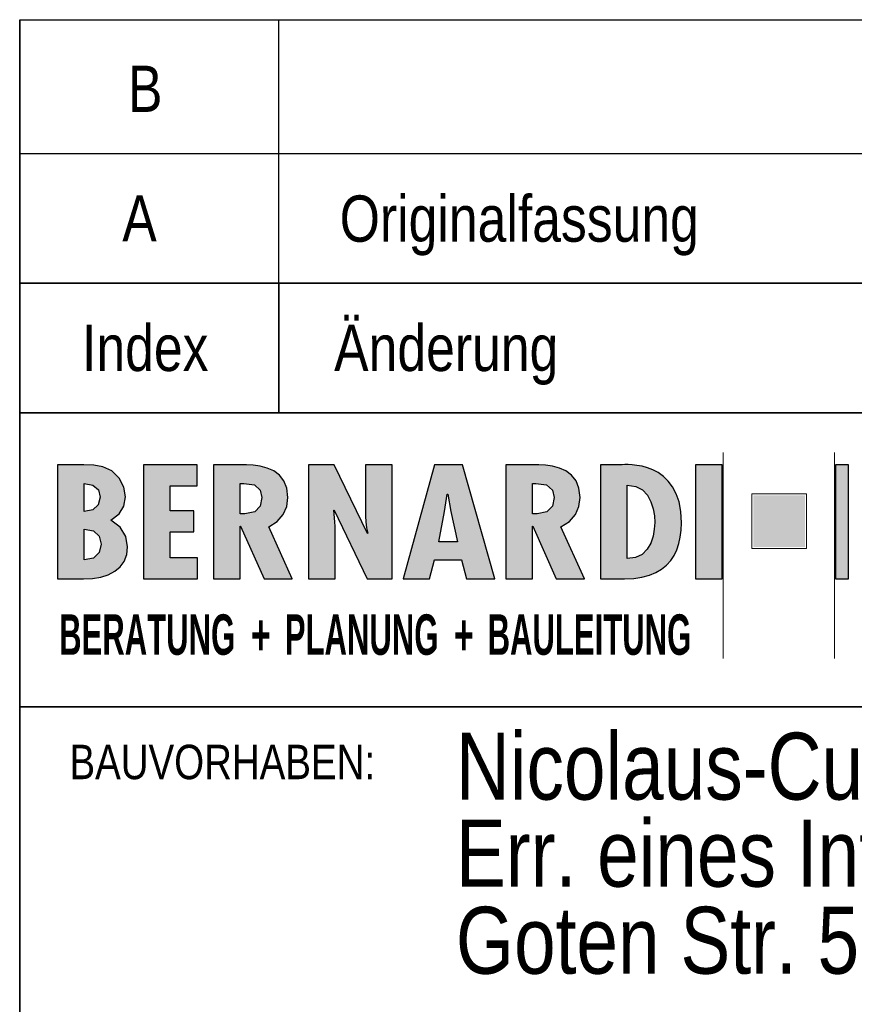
# Model space of a CAD drawing. Extents: x 1101 to 1942, y 41 to 882.
# Tile 105 of 113: x 1758 to 1801, y 93 to 145. Entities that reach past the tile are written whole.
import ezdxf

# ---------------------------------------------------------------- set-up
doc = ezdxf.new("R2010")
doc.units = 0
doc.layers.get('0').update_dxf_attribs({"lineweight": 13})
doc.layers.add('BI_X_Geometrie', color=7, linetype='Continuous', lineweight=13)
doc.layers.add('BI_X_Text', color=7, linetype='Continuous', lineweight=25)
doc.styles.get("Standard").update_dxf_attribs({"font": 'arial.ttf'})

# ---------------------------------------------------------------- blocks, each defined once
blk = doc.blocks.new('Blockreferenz-A03CP7DV1H', base_point=(1755.605, 45.848))
at = {"color": 0, "linetype": 'ByBlock', "lineweight": 35, "ltscale": 0.35}
for p, q in [((1757.835, 124.056), (1757.835, 144.602)), ((1757.835, 130.829), (1936.835, 130.829)), ((1771.381, 130.829), (1771.381, 124.056)), ((1757.835, 124.056), (1757.835, 45.848)), ((1757.835, 124.056), (1936.835, 124.056)), ((1757.835, 108.675), (1936.835, 108.675))]:
    blk.add_line(p, q, dxfattribs=at)
at = {"color": 0, "linetype": 'ByBlock', "lineweight": 25, "ltscale": 0.25}
for p, q in [((1757.835, 144.602), (1936.835, 144.602)), ((1771.381, 130.829), (1771.381, 144.602)), ((1757.835, 137.602), (1936.835, 137.602))]:
    blk.add_line(p, q, dxfattribs=at)
at = {"color": 0, "lineweight": -2}
for p, q in [((1794.62, 121.968), (1794.62, 111.209)), ((1800.449, 121.968), (1800.449, 111.209)), ((1759.816, 121.334), (1759.816, 115.365)), ((1761.184, 121.334), (1759.816, 121.334)), ((1761.704, 121.319), (1761.184, 121.334)), ((1762.187, 121.231), (1761.704, 121.319)), ((1762.645, 121.01), (1762.187, 121.231)), ((1763.041, 120.631), (1762.645, 121.01)), ((1764.301, 115.365), (1764.301, 121.334)), ((1764.301, 121.334), (1767.112, 121.334)), ((1767.112, 121.334), (1767.112, 120.226)), ((1767.972, 121.334), (1767.972, 115.365)), ((1769.378, 121.334), (1767.972, 121.334)), ((1769.697, 121.329), (1769.378, 121.334)), ((1770.05, 121.306), (1769.697, 121.329)), ((1770.417, 121.253), (1770.05, 121.306)), ((1770.779, 121.158), (1770.417, 121.253)), ((1771.118, 121.009), (1770.779, 121.158)), ((1771.415, 120.793), (1771.118, 121.009)), ((1772.936, 121.334), (1774.276, 121.334)), ((1772.936, 115.365), (1772.936, 121.334)), ((1774.276, 121.334), (1776.018, 117.732)), ((1775.924, 121.334), (1777.32, 121.334)), ((1775.924, 118.651), (1775.924, 121.334)), ((1777.32, 121.334), (1777.32, 115.365)), ((1779.522, 121.334), (1777.882, 115.365)), ((1780.993, 121.334), (1779.522, 121.334)), ((1782.689, 115.365), (1780.993, 121.334)), ((1784.654, 121.334), (1783.249, 121.334)), ((1783.249, 121.334), (1783.249, 115.365)), ((1784.974, 121.329), (1784.654, 121.334)), ((1785.327, 121.306), (1784.974, 121.329)), ((1785.694, 121.253), (1785.327, 121.306)), ((1786.056, 121.158), (1785.694, 121.253)), ((1786.395, 121.009), (1786.056, 121.158)), ((1786.691, 120.793), (1786.395, 121.009)), ((1788.212, 121.334), (1788.212, 115.365)), ((1789.271, 121.334), (1788.212, 121.334)), ((1789.347, 121.337), (1789.271, 121.334)), ((1789.477, 121.341), (1789.347, 121.337)), ((1789.654, 121.34), (1789.477, 121.341)), ((1789.869, 121.329), (1789.654, 121.34)), ((1790.113, 121.302), (1789.869, 121.329)), ((1790.38, 121.254), (1790.113, 121.302)), ((1790.66, 121.178), (1790.38, 121.254)), ((1790.946, 121.068), (1790.66, 121.178)), ((1791.228, 120.92), (1790.946, 121.068)), ((1793.176, 121.334), (1794.572, 121.334)), ((1793.176, 115.365), (1793.176, 121.334)), ((1793.176, 115.365), (1793.176, 121.334)), ((1793.176, 121.334), (1794.572, 121.334)), ((1794.572, 121.334), (1794.572, 115.365)), ((1794.572, 121.334), (1794.572, 115.365)), ((1800.493, 115.365), (1800.493, 121.334)), ((1800.493, 115.365), (1800.493, 121.334)), ((1800.493, 121.334), (1801.175, 121.334)), ((1800.493, 121.334), (1801.175, 121.334)), ((1801.175, 121.334), (1801.175, 115.365)), ((1801.175, 121.334), (1801.175, 115.365)), ((1763.284, 120.164), (1763.041, 120.631)), ((1771.65, 120.498), (1771.415, 120.793)), ((1771.805, 120.113), (1771.65, 120.498)), ((1786.926, 120.498), (1786.691, 120.793)), ((1787.081, 120.113), (1786.926, 120.498)), ((1791.5, 120.726), (1791.228, 120.92)), ((1791.752, 120.482), (1791.5, 120.726)), ((1791.977, 120.182), (1791.752, 120.482)), ((1761.212, 120.345), (1761.666, 120.269)), ((1761.212, 118.888), (1761.212, 120.345)), ((1761.666, 120.269), (1761.948, 120.022)), ((1761.948, 120.022), (1762.046, 119.64)), ((1763.367, 119.664), (1763.284, 120.164)), ((1765.697, 120.226), (1765.697, 118.928)), ((1767.112, 120.226), (1765.697, 120.226)), ((1769.368, 120.361), (1769.556, 120.361)), ((1769.368, 118.769), (1769.368, 120.361)), ((1769.556, 120.361), (1770.113, 120.277)), ((1770.113, 120.277), (1770.413, 120.006)), ((1770.413, 120.006), (1770.502, 119.616)), ((1771.86, 119.624), (1771.805, 120.113)), ((1784.645, 118.769), (1784.645, 120.361)), ((1784.645, 120.361), (1784.832, 120.361)), ((1784.832, 120.361), (1785.39, 120.277)), ((1785.39, 120.277), (1785.689, 120.006)), ((1785.689, 120.006), (1785.779, 119.616)), ((1787.137, 119.624), (1787.081, 120.113)), ((1789.608, 120.274), (1790.051, 120.205)), ((1789.608, 116.426), (1789.608, 120.274)), ((1790.051, 120.205), (1790.396, 120.017)), ((1790.396, 120.017), (1790.656, 119.74)), ((1792.166, 119.82), (1791.977, 120.182)), ((1762.046, 119.64), (1761.946, 119.245)), ((1763.287, 119.175), (1763.367, 119.664)), ((1770.502, 119.616), (1770.413, 119.177)), ((1771.801, 119.152), (1771.86, 119.624)), ((1780.047, 118.896), (1780.197, 119.799)), ((1780.197, 119.799), (1780.215, 119.799)), ((1780.215, 119.799), (1780.374, 118.896)), ((1785.779, 119.616), (1785.689, 119.177)), ((1787.078, 119.152), (1787.137, 119.624)), ((1790.656, 119.74), (1790.84, 119.402)), ((1792.312, 119.39), (1792.166, 119.82)), ((1761.661, 118.983), (1761.212, 118.888)), ((1761.946, 119.245), (1761.661, 118.983)), ((1763.038, 118.765), (1763.287, 119.175)), ((1765.697, 118.928), (1766.943, 118.928)), ((1766.943, 118.928), (1766.943, 117.819)), ((1770.413, 119.177), (1770.126, 118.874)), ((1771.619, 118.728), (1771.801, 119.152)), ((1774.276, 118.967), (1774.257, 118.951)), ((1774.257, 118.951), (1774.322, 118.35)), ((1775.999, 115.365), (1774.276, 118.967)), ((1785.689, 119.177), (1785.402, 118.874)), ((1786.896, 118.728), (1787.078, 119.152)), ((1790.84, 119.402), (1790.959, 119.032)), ((1790.959, 119.032), (1791.023, 118.658)), ((1792.405, 118.886), (1792.312, 119.39)), ((1762.608, 118.429), (1763.038, 118.765)), ((1763.092, 118.079), (1762.608, 118.429)), ((1769.612, 118.761), (1769.368, 118.769)), ((1770.126, 118.874), (1769.612, 118.761)), ((1771.307, 118.366), (1771.619, 118.728)), ((1775.935, 118.343), (1775.924, 118.651)), ((1779.747, 117.305), (1780.047, 118.896)), ((1780.374, 118.896), (1780.731, 117.305)), ((1784.889, 118.761), (1784.645, 118.769)), ((1785.402, 118.874), (1784.889, 118.761)), ((1786.584, 118.366), (1786.896, 118.728)), ((1791.023, 118.658), (1791.042, 118.31)), ((1792.438, 118.302), (1792.405, 118.886)), ((1761.212, 117.97), (1761.688, 117.875)), ((1761.212, 116.355), (1761.212, 117.97)), ((1763.382, 117.579), (1763.092, 118.079)), ((1769.368, 118.12), (1769.387, 118.12)), ((1769.368, 115.365), (1769.368, 118.12)), ((1769.387, 118.12), (1770.614, 115.365)), ((1770.858, 118.081), (1771.307, 118.366)), ((1772.085, 115.365), (1770.858, 118.081)), ((1774.322, 118.35), (1774.332, 118.104)), ((1774.332, 118.104), (1774.332, 115.365)), ((1775.97, 118.04), (1775.935, 118.343)), ((1776.037, 117.748), (1775.97, 118.04)), ((1784.645, 118.12), (1784.664, 118.12)), ((1784.645, 115.365), (1784.645, 118.12)), ((1784.664, 118.12), (1785.891, 115.365)), ((1786.135, 118.081), (1786.584, 118.366)), ((1787.362, 115.365), (1786.135, 118.081)), ((1791.021, 117.969), (1790.954, 117.603)), ((1791.042, 118.31), (1791.021, 117.969)), ((1792.38, 117.553), (1792.424, 117.918)), ((1792.424, 117.918), (1792.438, 118.302)), ((1761.688, 117.875), (1761.994, 117.594)), ((1761.994, 117.594), (1762.102, 117.178)), ((1763.479, 117.043), (1763.382, 117.579)), ((1766.943, 117.819), (1765.697, 117.819)), ((1765.697, 117.819), (1765.697, 116.474)), ((1776.018, 117.732), (1776.037, 117.748)), ((1790.954, 117.603), (1790.832, 117.241)), ((1792.306, 117.208), (1792.38, 117.553)), ((1762.102, 117.178), (1761.996, 116.738)), ((1763.433, 116.633), (1763.479, 117.043)), ((1780.731, 117.305), (1779.747, 117.305)), ((1790.645, 116.913), (1790.384, 116.649)), ((1790.832, 117.241), (1790.645, 116.913)), ((1792.056, 116.589), (1792.198, 116.886)), ((1792.198, 116.886), (1792.306, 117.208)), ((1761.693, 116.447), (1761.212, 116.355)), ((1761.996, 116.738), (1761.693, 116.447)), ((1763.298, 116.284), (1763.433, 116.633)), ((1765.697, 116.474), (1767.131, 116.474)), ((1767.131, 116.474), (1767.131, 115.365)), ((1779.269, 115.365), (1779.522, 116.371)), ((1779.522, 116.371), (1780.937, 116.371)), ((1780.937, 116.371), (1781.199, 115.365)), ((1790.042, 116.476), (1789.608, 116.426)), ((1790.384, 116.649), (1790.042, 116.476)), ((1791.877, 116.32), (1792.056, 116.589)), ((1762.805, 115.762), (1763.086, 115.994)), ((1763.086, 115.994), (1763.298, 116.284)), ((1791.105, 115.694), (1791.404, 115.87)), ((1791.404, 115.87), (1791.66, 116.079)), ((1791.66, 116.079), (1791.877, 116.32)), ((1759.816, 115.365), (1761.175, 115.365)), ((1761.175, 115.365), (1761.639, 115.389)), ((1761.639, 115.389), (1762.072, 115.462)), ((1762.072, 115.462), (1762.464, 115.585)), ((1762.464, 115.585), (1762.805, 115.762)), ((1767.131, 115.365), (1764.301, 115.365)), ((1767.972, 115.365), (1769.368, 115.365)), ((1770.614, 115.365), (1772.085, 115.365)), ((1774.332, 115.365), (1772.936, 115.365)), ((1777.32, 115.365), (1775.999, 115.365)), ((1777.882, 115.365), (1779.269, 115.365)), ((1781.199, 115.365), (1782.689, 115.365)), ((1783.249, 115.365), (1784.645, 115.365)), ((1785.891, 115.365), (1787.362, 115.365)), ((1788.212, 115.365), (1789.458, 115.365)), ((1789.458, 115.365), (1789.942, 115.387)), ((1789.942, 115.387), (1790.376, 115.45)), ((1790.376, 115.45), (1790.763, 115.553)), ((1790.763, 115.553), (1791.105, 115.694)), ((1794.572, 115.365), (1793.176, 115.365)), ((1801.175, 115.365), (1800.493, 115.365))]:
    blk.add_line(p, q, dxfattribs=at)
at = {"color": 0, "lineweight": 25}
for p, q in [((1761.184, 121.334), (1759.816, 121.334)), ((1759.816, 121.334), (1759.816, 115.365)), ((1761.704, 121.319), (1761.184, 121.334)), ((1762.187, 121.231), (1761.704, 121.319)), ((1762.645, 121.01), (1762.187, 121.231)), ((1763.041, 120.631), (1762.645, 121.01)), ((1767.112, 121.334), (1764.301, 121.334)), ((1764.301, 121.334), (1764.301, 115.365)), ((1767.112, 120.226), (1767.112, 121.334)), ((1769.378, 121.334), (1767.972, 121.334)), ((1767.972, 121.334), (1767.972, 115.365)), ((1769.697, 121.329), (1769.378, 121.334)), ((1770.05, 121.306), (1769.697, 121.329)), ((1770.417, 121.253), (1770.05, 121.306)), ((1770.779, 121.158), (1770.417, 121.253)), ((1771.118, 121.009), (1770.779, 121.158)), ((1771.415, 120.793), (1771.118, 121.009)), ((1774.276, 121.334), (1772.936, 121.334)), ((1772.936, 121.334), (1772.936, 115.365)), ((1776.018, 117.732), (1774.276, 121.334)), ((1777.32, 121.334), (1775.924, 121.334)), ((1775.924, 121.334), (1775.924, 118.651)), ((1777.32, 115.365), (1777.32, 121.334)), ((1779.522, 121.334), (1777.882, 115.365)), ((1780.993, 121.334), (1779.522, 121.334)), ((1782.689, 115.365), (1780.993, 121.334)), ((1784.654, 121.334), (1783.249, 121.334)), ((1783.249, 121.334), (1783.249, 115.365)), ((1784.974, 121.329), (1784.654, 121.334)), ((1785.327, 121.306), (1784.974, 121.329)), ((1785.694, 121.253), (1785.327, 121.306)), ((1786.056, 121.158), (1785.694, 121.253)), ((1786.395, 121.009), (1786.056, 121.158)), ((1786.691, 120.793), (1786.395, 121.009)), ((1789.271, 121.334), (1788.212, 121.334)), ((1788.212, 121.334), (1788.212, 115.365)), ((1789.347, 121.337), (1789.271, 121.334)), ((1789.477, 121.341), (1789.347, 121.337)), ((1789.654, 121.34), (1789.477, 121.341)), ((1789.869, 121.329), (1789.654, 121.34)), ((1790.113, 121.302), (1789.869, 121.329)), ((1790.38, 121.254), (1790.113, 121.302)), ((1790.66, 121.178), (1790.38, 121.254)), ((1790.946, 121.068), (1790.66, 121.178)), ((1791.228, 120.92), (1790.946, 121.068)), ((1794.572, 121.334), (1793.176, 121.334)), ((1793.176, 121.334), (1793.176, 115.365)), ((1794.572, 115.365), (1794.572, 121.334)), ((1801.175, 121.334), (1800.493, 121.334)), ((1800.493, 121.334), (1800.493, 115.365)), ((1801.175, 115.365), (1801.175, 121.334)), ((1763.284, 120.164), (1763.041, 120.631)), ((1771.65, 120.498), (1771.415, 120.793)), ((1771.805, 120.113), (1771.65, 120.498)), ((1786.926, 120.498), (1786.691, 120.793)), ((1787.081, 120.113), (1786.926, 120.498)), ((1791.5, 120.726), (1791.228, 120.92)), ((1791.752, 120.482), (1791.5, 120.726)), ((1791.977, 120.182), (1791.752, 120.482)), ((1761.212, 118.888), (1761.212, 120.345)), ((1761.212, 120.345), (1761.666, 120.269)), ((1761.666, 120.269), (1761.948, 120.022)), ((1761.948, 120.022), (1762.046, 119.64)), ((1763.367, 119.664), (1763.284, 120.164)), ((1765.697, 118.928), (1765.697, 120.226)), ((1765.697, 120.226), (1767.112, 120.226)), ((1769.368, 118.769), (1769.368, 120.361)), ((1769.368, 120.361), (1769.556, 120.361)), ((1769.556, 120.361), (1770.113, 120.277)), ((1770.113, 120.277), (1770.413, 120.006)), ((1770.413, 120.006), (1770.502, 119.616)), ((1771.86, 119.624), (1771.805, 120.113)), ((1784.645, 118.769), (1784.645, 120.361)), ((1784.645, 120.361), (1784.832, 120.361)), ((1784.832, 120.361), (1785.39, 120.277)), ((1785.39, 120.277), (1785.689, 120.006)), ((1785.689, 120.006), (1785.779, 119.616)), ((1787.137, 119.624), (1787.081, 120.113)), ((1789.608, 120.274), (1790.051, 120.205)), ((1789.608, 116.426), (1789.608, 120.274)), ((1790.051, 120.205), (1790.396, 120.017)), ((1790.396, 120.017), (1790.656, 119.74)), ((1792.166, 119.82), (1791.977, 120.182)), ((1762.046, 119.64), (1761.946, 119.245)), ((1763.287, 119.175), (1763.367, 119.664)), ((1770.502, 119.616), (1770.413, 119.177)), ((1771.801, 119.152), (1771.86, 119.624)), ((1780.047, 118.896), (1780.197, 119.799)), ((1780.197, 119.799), (1780.215, 119.799)), ((1780.215, 119.799), (1780.374, 118.896)), ((1785.779, 119.616), (1785.689, 119.177)), ((1787.078, 119.152), (1787.137, 119.624)), ((1790.656, 119.74), (1790.84, 119.402)), ((1792.312, 119.39), (1792.166, 119.82)), ((1761.661, 118.983), (1761.212, 118.888)), ((1761.946, 119.245), (1761.661, 118.983)), ((1763.038, 118.765), (1763.287, 119.175)), ((1766.943, 118.928), (1765.697, 118.928)), ((1766.943, 117.819), (1766.943, 118.928)), ((1770.413, 119.177), (1770.126, 118.874)), ((1771.619, 118.728), (1771.801, 119.152)), ((1774.257, 118.951), (1774.276, 118.967)), ((1774.322, 118.35), (1774.257, 118.951)), ((1774.276, 118.967), (1775.999, 115.365)), ((1785.689, 119.177), (1785.402, 118.874)), ((1786.896, 118.728), (1787.078, 119.152)), ((1790.84, 119.402), (1790.959, 119.032)), ((1790.959, 119.032), (1791.023, 118.658)), ((1792.405, 118.886), (1792.312, 119.39)), ((1762.608, 118.429), (1763.038, 118.765)), ((1763.092, 118.079), (1762.608, 118.429)), ((1769.612, 118.761), (1769.368, 118.769)), ((1770.126, 118.874), (1769.612, 118.761)), ((1771.307, 118.366), (1771.619, 118.728)), ((1775.924, 118.651), (1775.935, 118.343)), ((1779.747, 117.305), (1780.047, 118.896)), ((1780.374, 118.896), (1780.731, 117.305)), ((1784.889, 118.761), (1784.645, 118.769)), ((1785.402, 118.874), (1784.889, 118.761)), ((1786.584, 118.366), (1786.896, 118.728)), ((1791.023, 118.658), (1791.042, 118.31)), ((1792.438, 118.302), (1792.405, 118.886)), ((1761.212, 116.355), (1761.212, 117.97)), ((1761.212, 117.97), (1761.688, 117.875)), ((1763.382, 117.579), (1763.092, 118.079)), ((1769.368, 118.12), (1769.387, 118.12)), ((1769.368, 115.365), (1769.368, 118.12)), ((1769.387, 118.12), (1770.614, 115.365)), ((1770.858, 118.081), (1771.307, 118.366)), ((1772.085, 115.365), (1770.858, 118.081)), ((1774.332, 118.104), (1774.322, 118.35)), ((1774.332, 115.365), (1774.332, 118.104)), ((1775.935, 118.343), (1775.97, 118.04)), ((1775.97, 118.04), (1776.037, 117.748)), ((1784.645, 118.12), (1784.664, 118.12)), ((1784.645, 115.365), (1784.645, 118.12)), ((1784.664, 118.12), (1785.891, 115.365)), ((1786.135, 118.081), (1786.584, 118.366)), ((1787.362, 115.365), (1786.135, 118.081)), ((1791.021, 117.969), (1790.954, 117.603)), ((1791.042, 118.31), (1791.021, 117.969)), ((1792.38, 117.553), (1792.424, 117.918)), ((1792.424, 117.918), (1792.438, 118.302)), ((1761.688, 117.875), (1761.994, 117.594)), ((1761.994, 117.594), (1762.102, 117.178)), ((1763.479, 117.043), (1763.382, 117.579)), ((1765.697, 116.474), (1765.697, 117.819)), ((1765.697, 117.819), (1766.943, 117.819)), ((1776.037, 117.748), (1776.018, 117.732)), ((1790.954, 117.603), (1790.832, 117.241)), ((1792.306, 117.208), (1792.38, 117.553)), ((1762.102, 117.178), (1761.996, 116.738)), ((1763.433, 116.633), (1763.479, 117.043)), ((1780.731, 117.305), (1779.747, 117.305)), ((1790.645, 116.913), (1790.384, 116.649)), ((1790.832, 117.241), (1790.645, 116.913)), ((1792.056, 116.589), (1792.198, 116.886)), ((1792.198, 116.886), (1792.306, 117.208)), ((1761.693, 116.447), (1761.212, 116.355)), ((1761.996, 116.738), (1761.693, 116.447)), ((1763.298, 116.284), (1763.433, 116.633)), ((1767.131, 116.474), (1765.697, 116.474)), ((1767.131, 115.365), (1767.131, 116.474)), ((1779.269, 115.365), (1779.522, 116.371)), ((1779.522, 116.371), (1780.937, 116.371)), ((1780.937, 116.371), (1781.199, 115.365)), ((1790.042, 116.476), (1789.608, 116.426)), ((1790.384, 116.649), (1790.042, 116.476)), ((1791.877, 116.32), (1792.056, 116.589)), ((1762.805, 115.762), (1763.086, 115.994)), ((1763.086, 115.994), (1763.298, 116.284)), ((1791.105, 115.694), (1791.404, 115.87)), ((1791.404, 115.87), (1791.66, 116.079)), ((1791.66, 116.079), (1791.877, 116.32)), ((1759.816, 115.365), (1761.175, 115.365)), ((1761.175, 115.365), (1761.639, 115.389)), ((1761.639, 115.389), (1762.072, 115.462)), ((1762.072, 115.462), (1762.464, 115.585)), ((1762.464, 115.585), (1762.805, 115.762)), ((1764.301, 115.365), (1767.131, 115.365)), ((1767.972, 115.365), (1769.368, 115.365)), ((1770.614, 115.365), (1772.085, 115.365)), ((1772.936, 115.365), (1774.332, 115.365)), ((1775.999, 115.365), (1777.32, 115.365)), ((1777.882, 115.365), (1779.269, 115.365)), ((1781.199, 115.365), (1782.689, 115.365)), ((1783.249, 115.365), (1784.645, 115.365)), ((1785.891, 115.365), (1787.362, 115.365)), ((1788.212, 115.365), (1789.458, 115.365)), ((1789.458, 115.365), (1789.942, 115.387)), ((1789.942, 115.387), (1790.376, 115.45)), ((1790.376, 115.45), (1790.763, 115.553)), ((1790.763, 115.553), (1791.105, 115.694)), ((1793.176, 115.365), (1794.572, 115.365)), ((1800.493, 115.365), (1801.175, 115.365))]:
    blk.add_line(p, q, dxfattribs=at)
at = {"color": 16, "lineweight": -2, "true_color": 0x7f0000}
for p, q in [((1796.124, 116.957), (1796.125, 119.809)), ((1796.125, 119.809), (1798.976, 119.809)), ((1798.976, 119.809), (1798.976, 116.957)), ((1798.976, 116.957), (1796.124, 116.957))]:
    blk.add_line(p, q, dxfattribs=at)
at = {"color": 0, "lineweight": 25}
for points in [[(1759.816, 115.365), (1759.816, 121.334), (1761.175, 115.365)], [(1761.175, 115.365), (1759.816, 121.334), (1761.175, 121.334)], [(1761.175, 115.365), (1761.175, 121.334), (1761.184, 115.366)], [(1761.184, 115.366), (1761.175, 121.334), (1761.184, 121.334)], [(1761.184, 115.366), (1761.184, 121.334), (1761.212, 115.367)], [(1761.212, 120.345), (1761.184, 121.334), (1761.212, 121.334)], [(1761.212, 115.367), (1761.184, 121.334), (1761.212, 116.355)], [(1761.212, 116.355), (1761.184, 121.334), (1761.212, 117.97)], [(1761.212, 117.97), (1761.184, 121.334), (1761.212, 118.888)], [(1761.212, 118.888), (1761.184, 121.334), (1761.212, 120.345)], [(1761.212, 120.345), (1761.212, 121.334), (1761.666, 120.269)], [(1761.666, 120.269), (1761.212, 121.334), (1761.666, 121.32)], [(1761.666, 120.269), (1761.666, 121.32), (1761.704, 120.235)], [(1761.704, 120.235), (1761.666, 121.32), (1761.704, 121.319)], [(1761.704, 120.235), (1761.704, 121.319), (1761.948, 120.022)], [(1761.948, 120.022), (1761.704, 121.319), (1761.948, 121.275)], [(1761.948, 120.022), (1761.948, 121.275), (1762.046, 119.64)], [(1762.046, 119.64), (1761.948, 121.275), (1762.046, 121.257)], [(1762.046, 117.395), (1762.046, 121.257), (1762.102, 117.178)], [(1762.102, 117.178), (1762.046, 121.257), (1762.102, 121.247)], [(1762.102, 115.471), (1762.102, 121.247), (1762.187, 115.498)], [(1762.187, 115.498), (1762.102, 121.247), (1762.187, 121.231)], [(1762.187, 115.498), (1762.187, 121.231), (1762.464, 115.585)], [(1762.464, 115.585), (1762.187, 121.231), (1762.464, 121.098)], [(1762.464, 115.585), (1762.464, 121.098), (1762.608, 115.66)], [(1762.608, 115.66), (1762.464, 121.098), (1762.608, 121.028)], [(1762.608, 118.429), (1762.608, 121.028), (1762.645, 118.458)], [(1762.645, 118.458), (1762.608, 121.028), (1762.645, 121.01)], [(1762.645, 118.458), (1762.645, 121.01), (1763.038, 118.765)], [(1763.038, 118.765), (1762.645, 121.01), (1763.038, 120.634)], [(1764.301, 115.365), (1764.301, 121.334), (1765.697, 115.365)], [(1765.697, 120.226), (1764.301, 121.334), (1765.697, 121.334)], [(1765.697, 115.365), (1764.301, 121.334), (1765.697, 116.474)], [(1765.697, 116.474), (1764.301, 121.334), (1765.697, 117.819)], [(1765.697, 117.819), (1764.301, 121.334), (1765.697, 118.928)], [(1765.697, 118.928), (1764.301, 121.334), (1765.697, 120.226)], [(1765.697, 120.226), (1765.697, 121.334), (1767.112, 120.226)], [(1767.112, 120.226), (1765.697, 121.334), (1767.112, 121.334)], [(1767.972, 115.365), (1767.972, 121.334), (1769.368, 115.365)], [(1769.368, 120.361), (1767.972, 121.334), (1769.368, 121.334)], [(1769.368, 115.365), (1767.972, 121.334), (1769.368, 118.12)], [(1769.368, 118.12), (1767.972, 121.334), (1769.368, 118.769)], [(1769.368, 118.769), (1767.972, 121.334), (1769.368, 120.361)], [(1769.368, 120.361), (1769.368, 121.334), (1769.378, 120.361)], [(1769.378, 120.361), (1769.368, 121.334), (1769.378, 121.334)], [(1769.378, 120.361), (1769.378, 121.334), (1769.556, 120.361)], [(1769.556, 120.361), (1769.378, 121.334), (1769.556, 121.332)], [(1769.556, 120.361), (1769.556, 121.332), (1769.697, 120.339)], [(1769.697, 120.339), (1769.556, 121.332), (1769.697, 121.329)], [(1769.697, 120.339), (1769.697, 121.329), (1770.05, 120.286)], [(1770.05, 120.286), (1769.697, 121.329), (1770.05, 121.306)], [(1770.05, 120.286), (1770.05, 121.306), (1770.113, 120.277)], [(1770.113, 120.277), (1770.05, 121.306), (1770.113, 121.297)], [(1770.113, 120.277), (1770.113, 121.297), (1770.413, 120.006)], [(1770.413, 120.006), (1770.113, 121.297), (1770.413, 121.254)], [(1770.413, 120.006), (1770.413, 121.254), (1770.417, 119.988)], [(1770.417, 119.988), (1770.413, 121.254), (1770.417, 121.253)], [(1770.417, 119.988), (1770.417, 121.253), (1770.502, 119.616)], [(1770.502, 119.616), (1770.417, 121.253), (1770.502, 121.231)], [(1770.502, 115.618), (1770.502, 121.231), (1770.614, 115.365)], [(1770.614, 115.365), (1770.502, 121.231), (1770.614, 121.202)], [(1770.614, 115.365), (1770.614, 121.202), (1770.779, 115.365)], [(1770.779, 115.365), (1770.614, 121.202), (1770.779, 121.158)], [(1770.779, 115.365), (1770.779, 121.158), (1770.858, 115.365)], [(1770.858, 115.365), (1770.779, 121.158), (1770.858, 121.123)], [(1770.858, 118.081), (1770.858, 121.123), (1771.118, 118.246)], [(1771.118, 118.246), (1770.858, 121.123), (1771.118, 121.009)], [(1771.118, 118.246), (1771.118, 121.009), (1771.307, 118.366)], [(1771.307, 118.366), (1771.118, 121.009), (1771.307, 120.871)], [(1772.936, 115.365), (1772.936, 121.334), (1774.257, 115.365)], [(1774.257, 115.365), (1772.936, 121.334), (1774.257, 121.334)], [(1774.257, 118.951), (1774.257, 121.334), (1774.276, 118.967)], [(1774.276, 118.967), (1774.257, 121.334), (1774.276, 121.334)], [(1774.276, 118.967), (1774.276, 121.334), (1775.999, 115.365)], [(1775.999, 115.365), (1774.276, 121.334), (1775.999, 117.771)], [(1775.924, 118.651), (1775.924, 121.334), (1775.935, 118.343)], [(1775.935, 118.343), (1775.924, 121.334), (1775.935, 121.334)], [(1775.935, 118.343), (1775.935, 121.334), (1775.97, 118.04)], [(1775.97, 118.04), (1775.935, 121.334), (1775.97, 121.334)], [(1775.97, 118.04), (1775.97, 121.334), (1776.037, 117.748)], [(1776.037, 117.748), (1775.97, 121.334), (1776.037, 121.334)], [(1776.037, 115.365), (1776.037, 121.334), (1777.32, 115.365)], [(1777.32, 115.365), (1776.037, 121.334), (1777.32, 121.334)], [(1779.522, 116.371), (1779.269, 120.413), (1779.522, 121.334)], [(1779.522, 116.371), (1779.522, 121.334), (1779.747, 116.371)], [(1779.747, 116.371), (1779.522, 121.334), (1779.747, 121.334)], [(1779.747, 117.305), (1779.747, 121.334), (1780.047, 118.896)], [(1780.047, 118.896), (1779.747, 121.334), (1780.047, 121.334)], [(1780.047, 118.896), (1780.047, 121.334), (1780.197, 119.799)], [(1780.197, 119.799), (1780.047, 121.334), (1780.197, 121.334)], [(1780.197, 119.799), (1780.197, 121.334), (1780.215, 119.799)], [(1780.215, 119.799), (1780.197, 121.334), (1780.215, 121.334)], [(1780.215, 119.799), (1780.215, 121.334), (1780.374, 118.896)], [(1780.374, 118.896), (1780.215, 121.334), (1780.374, 121.334)], [(1780.374, 118.896), (1780.374, 121.334), (1780.731, 117.305)], [(1780.731, 117.305), (1780.374, 121.334), (1780.731, 121.334)], [(1780.731, 116.371), (1780.731, 121.334), (1780.937, 116.371)], [(1780.937, 116.371), (1780.731, 121.334), (1780.937, 121.334)], [(1780.937, 116.371), (1780.937, 121.334), (1780.993, 116.155)], [(1780.993, 116.155), (1780.937, 121.334), (1780.993, 121.334)], [(1780.993, 116.155), (1780.993, 121.334), (1781.199, 115.365)], [(1781.199, 115.365), (1780.993, 121.334), (1781.199, 120.609)], [(1783.249, 115.365), (1783.249, 121.334), (1784.645, 115.365)], [(1784.645, 120.361), (1783.249, 121.334), (1784.645, 121.334)], [(1784.645, 115.365), (1783.249, 121.334), (1784.645, 118.12)], [(1784.645, 118.12), (1783.249, 121.334), (1784.645, 118.769)], [(1784.645, 118.769), (1783.249, 121.334), (1784.645, 120.361)], [(1784.645, 120.361), (1784.645, 121.334), (1784.654, 120.361)], [(1784.654, 120.361), (1784.645, 121.334), (1784.654, 121.334)], [(1784.654, 120.361), (1784.654, 121.334), (1784.832, 120.361)], [(1784.832, 120.361), (1784.654, 121.334), (1784.832, 121.332)], [(1784.832, 120.361), (1784.832, 121.332), (1784.974, 120.339)], [(1784.974, 120.339), (1784.832, 121.332), (1784.974, 121.329)], [(1784.974, 120.339), (1784.974, 121.329), (1785.327, 120.286)], [(1785.327, 120.286), (1784.974, 121.329), (1785.327, 121.306)], [(1785.327, 120.286), (1785.327, 121.306), (1785.39, 120.277)], [(1785.39, 120.277), (1785.327, 121.306), (1785.39, 121.297)], [(1785.39, 120.277), (1785.39, 121.297), (1785.689, 120.006)], [(1785.689, 120.006), (1785.39, 121.297), (1785.689, 121.254)], [(1785.689, 120.006), (1785.689, 121.254), (1785.694, 119.988)], [(1785.694, 119.988), (1785.689, 121.254), (1785.694, 121.253)], [(1785.694, 119.988), (1785.694, 121.253), (1785.779, 119.616)], [(1785.779, 119.616), (1785.694, 121.253), (1785.779, 121.231)], [(1785.779, 115.618), (1785.779, 121.231), (1785.891, 115.365)], [(1785.891, 115.365), (1785.779, 121.231), (1785.891, 121.202)], [(1785.891, 115.365), (1785.891, 121.202), (1786.056, 115.365)], [(1786.056, 115.365), (1785.891, 121.202), (1786.056, 121.158)], [(1786.056, 115.365), (1786.056, 121.158), (1786.135, 115.365)], [(1786.135, 115.365), (1786.056, 121.158), (1786.135, 121.123)], [(1786.135, 118.081), (1786.135, 121.123), (1786.395, 118.246)], [(1786.395, 118.246), (1786.135, 121.123), (1786.395, 121.009)], [(1786.395, 118.246), (1786.395, 121.009), (1786.584, 118.366)], [(1786.584, 118.366), (1786.395, 121.009), (1786.584, 120.871)], [(1788.212, 115.365), (1788.212, 121.334), (1789.271, 115.365)], [(1789.271, 115.365), (1788.212, 121.334), (1789.271, 121.334)], [(1789.347, 115.365), (1789.271, 121.334), (1789.347, 121.337)], [(1789.271, 115.365), (1789.271, 121.334), (1789.347, 115.365)], [(1789.458, 115.365), (1789.347, 121.337), (1789.458, 121.34)], [(1789.347, 115.365), (1789.347, 121.337), (1789.458, 115.365)], [(1789.477, 115.366), (1789.458, 121.34), (1789.477, 121.341)], [(1789.458, 115.365), (1789.458, 121.34), (1789.477, 115.366)], [(1789.477, 115.366), (1789.477, 121.341), (1789.608, 115.372)], [(1789.608, 120.274), (1789.477, 121.341), (1789.608, 121.34)], [(1789.608, 115.372), (1789.477, 121.341), (1789.608, 116.426)], [(1789.608, 116.426), (1789.477, 121.341), (1789.608, 120.274)], [(1789.608, 120.274), (1789.608, 121.34), (1789.654, 120.266)], [(1789.654, 120.266), (1789.608, 121.34), (1789.654, 121.34)], [(1789.654, 120.266), (1789.654, 121.34), (1789.869, 120.233)], [(1789.869, 120.233), (1789.654, 121.34), (1789.869, 121.329)], [(1789.869, 120.233), (1789.869, 121.329), (1790.051, 120.205)], [(1790.051, 120.205), (1789.869, 121.329), (1790.051, 121.309)], [(1790.051, 120.205), (1790.051, 121.309), (1790.113, 120.171)], [(1790.113, 120.171), (1790.051, 121.309), (1790.113, 121.302)], [(1790.113, 120.171), (1790.113, 121.302), (1790.38, 120.026)], [(1790.38, 120.026), (1790.113, 121.302), (1790.38, 121.254)], [(1790.38, 120.026), (1790.38, 121.254), (1790.396, 120.017)], [(1790.396, 120.017), (1790.38, 121.254), (1790.396, 121.249)], [(1790.396, 120.017), (1790.396, 121.249), (1790.656, 119.74)], [(1790.656, 119.74), (1790.396, 121.249), (1790.656, 121.179)], [(1790.656, 119.74), (1790.656, 121.179), (1790.66, 119.733)], [(1790.66, 119.733), (1790.656, 121.179), (1790.66, 121.178)], [(1790.66, 119.733), (1790.66, 121.178), (1790.84, 119.402)], [(1790.84, 119.402), (1790.66, 121.178), (1790.84, 121.109)], [(1790.84, 119.402), (1790.84, 121.109), (1790.946, 119.074)], [(1790.946, 119.074), (1790.84, 121.109), (1790.946, 121.068)], [(1790.946, 119.074), (1790.946, 121.068), (1790.959, 119.032)], [(1790.959, 119.032), (1790.946, 121.068), (1790.959, 121.061)], [(1790.959, 119.032), (1790.959, 121.061), (1791.023, 118.658)], [(1791.023, 118.658), (1790.959, 121.061), (1791.023, 121.028)], [(1791.023, 118.658), (1791.023, 121.028), (1791.042, 118.31)], [(1791.042, 118.31), (1791.023, 121.028), (1791.042, 121.018)], [(1791.042, 115.668), (1791.042, 121.018), (1791.105, 115.694)], [(1791.105, 115.694), (1791.042, 121.018), (1791.105, 120.984)], [(1791.105, 115.694), (1791.105, 120.984), (1791.228, 115.766)], [(1791.228, 115.766), (1791.105, 120.984), (1791.228, 120.92)], [(1793.176, 115.365), (1793.176, 121.334), (1794.572, 115.365)], [(1794.572, 115.365), (1793.176, 121.334), (1794.572, 121.334)], [(1800.493, 115.365), (1800.493, 121.334), (1801.175, 115.365)], [(1801.175, 115.365), (1800.493, 121.334), (1801.175, 121.334)], [(1763.038, 118.765), (1763.038, 120.634), (1763.041, 118.77)], [(1763.041, 118.77), (1763.038, 120.634), (1763.041, 120.631)], [(1763.041, 118.77), (1763.041, 120.631), (1763.284, 119.17)], [(1763.284, 119.17), (1763.041, 120.631), (1763.284, 120.164)], [(1771.307, 118.366), (1771.307, 120.871), (1771.415, 118.491)], [(1771.415, 118.491), (1771.307, 120.871), (1771.415, 120.793)], [(1771.415, 118.491), (1771.415, 120.793), (1771.619, 118.728)], [(1771.619, 118.728), (1771.415, 120.793), (1771.619, 120.536)], [(1771.619, 118.728), (1771.619, 120.536), (1771.65, 118.799)], [(1771.65, 118.799), (1771.619, 120.536), (1771.65, 120.498)], [(1771.65, 118.799), (1771.65, 120.498), (1771.801, 119.152)], [(1771.801, 119.152), (1771.65, 120.498), (1771.801, 120.121)], [(1781.199, 115.365), (1781.199, 120.609), (1782.689, 115.365)], [(1786.584, 118.366), (1786.584, 120.871), (1786.691, 118.491)], [(1786.691, 118.491), (1786.584, 120.871), (1786.691, 120.793)], [(1786.691, 118.491), (1786.691, 120.793), (1786.896, 118.728)], [(1786.896, 118.728), (1786.691, 120.793), (1786.896, 120.536)], [(1786.896, 118.728), (1786.896, 120.536), (1786.926, 118.799)], [(1786.926, 118.799), (1786.896, 120.536), (1786.926, 120.498)], [(1786.926, 118.799), (1786.926, 120.498), (1787.078, 119.152)], [(1787.078, 119.152), (1786.926, 120.498), (1787.078, 120.121)], [(1791.228, 115.766), (1791.228, 120.92), (1791.404, 115.87)], [(1791.404, 115.87), (1791.228, 120.92), (1791.404, 120.795)], [(1791.404, 115.87), (1791.404, 120.795), (1791.5, 115.948)], [(1791.5, 115.948), (1791.404, 120.795), (1791.5, 120.726)], [(1791.5, 115.948), (1791.5, 120.726), (1791.66, 116.079)], [(1791.66, 116.079), (1791.5, 120.726), (1791.66, 120.571)], [(1791.66, 116.079), (1791.66, 120.571), (1791.752, 116.181)], [(1791.752, 116.181), (1791.66, 120.571), (1791.752, 120.482)], [(1791.752, 116.181), (1791.752, 120.482), (1791.877, 116.32)], [(1791.877, 116.32), (1791.752, 120.482), (1791.877, 120.316)], [(1763.284, 119.17), (1763.284, 120.164), (1763.287, 119.175)], [(1763.287, 119.175), (1763.284, 120.164), (1763.287, 120.147)], [(1763.287, 119.175), (1763.287, 120.147), (1763.367, 119.664)], [(1771.801, 119.152), (1771.801, 120.121), (1771.805, 119.178)], [(1771.805, 119.178), (1771.801, 120.121), (1771.805, 120.113)], [(1771.805, 119.178), (1771.805, 120.113), (1771.86, 119.624)], [(1779.269, 115.365), (1777.882, 115.365), (1779.269, 120.413)], [(1779.269, 115.365), (1779.269, 120.413), (1779.522, 116.371)], [(1787.078, 119.152), (1787.078, 120.121), (1787.081, 119.178)], [(1787.081, 119.178), (1787.078, 120.121), (1787.081, 120.113)], [(1787.081, 119.178), (1787.081, 120.113), (1787.137, 119.624)], [(1791.877, 116.32), (1791.877, 120.316), (1791.977, 116.47)], [(1791.977, 116.47), (1791.877, 120.316), (1791.977, 120.182)], [(1791.977, 116.47), (1791.977, 120.182), (1792.056, 116.589)], [(1792.056, 116.589), (1791.977, 120.182), (1792.056, 120.031)], [(1792.056, 116.589), (1792.056, 120.031), (1792.166, 116.82)], [(1792.166, 116.82), (1792.056, 120.031), (1792.166, 119.82)], [(1761.994, 117.594), (1761.946, 119.245), (1761.994, 119.435)], [(1762.046, 117.395), (1761.994, 119.435), (1762.046, 119.64)], [(1761.994, 117.594), (1761.994, 119.435), (1762.046, 117.395)], [(1770.502, 115.618), (1770.413, 119.177), (1770.502, 119.616)], [(1785.779, 115.618), (1785.689, 119.177), (1785.779, 119.616)], [(1792.166, 116.82), (1792.166, 119.82), (1792.198, 116.886)], [(1792.198, 116.886), (1792.166, 119.82), (1792.198, 119.726)], [(1792.198, 116.886), (1792.198, 119.726), (1792.306, 117.208)], [(1792.306, 117.208), (1792.198, 119.726), (1792.306, 119.408)], [(1761.661, 117.881), (1761.212, 118.888), (1761.661, 118.983)], [(1761.688, 117.875), (1761.661, 118.983), (1761.688, 119.008)], [(1761.661, 117.881), (1761.661, 118.983), (1761.688, 117.875)], [(1761.946, 117.638), (1761.688, 119.008), (1761.946, 119.245)], [(1761.688, 117.875), (1761.688, 119.008), (1761.946, 117.638)], [(1761.946, 117.638), (1761.946, 119.245), (1761.994, 117.594)], [(1765.697, 117.819), (1765.697, 118.928), (1766.943, 117.819)], [(1766.943, 117.819), (1765.697, 118.928), (1766.943, 118.928)], [(1770.413, 115.818), (1770.126, 118.874), (1770.413, 119.177)], [(1770.413, 115.818), (1770.413, 119.177), (1770.502, 115.618)], [(1774.257, 115.365), (1774.257, 118.951), (1774.322, 115.365)], [(1774.322, 115.365), (1774.257, 118.951), (1774.322, 118.35)], [(1785.689, 115.818), (1785.402, 118.874), (1785.689, 119.177)], [(1785.689, 115.818), (1785.689, 119.177), (1785.779, 115.618)], [(1792.306, 117.208), (1792.306, 119.408), (1792.312, 117.236)], [(1792.312, 117.236), (1792.306, 119.408), (1792.312, 119.39)], [(1792.312, 117.236), (1792.312, 119.39), (1792.38, 117.553)], [(1792.38, 117.553), (1792.312, 119.39), (1792.38, 119.019)], [(1792.38, 117.553), (1792.38, 119.019), (1792.405, 117.76)], [(1792.405, 117.76), (1792.38, 119.019), (1792.405, 118.886)], [(1761.212, 117.97), (1761.212, 118.888), (1761.661, 117.881)], [(1762.608, 115.66), (1762.608, 118.429), (1762.805, 115.762)], [(1762.805, 115.762), (1762.608, 118.429), (1762.805, 118.287)], [(1769.368, 118.12), (1769.368, 118.769), (1769.387, 118.12)], [(1769.387, 118.12), (1769.368, 118.769), (1769.387, 118.769)], [(1769.387, 118.12), (1769.387, 118.769), (1769.612, 117.616)], [(1769.612, 117.616), (1769.387, 118.769), (1769.612, 118.761)], [(1770.126, 116.462), (1769.612, 118.761), (1770.126, 118.874)], [(1769.612, 117.616), (1769.612, 118.761), (1770.126, 116.462)], [(1770.126, 116.462), (1770.126, 118.874), (1770.413, 115.818)], [(1784.645, 118.12), (1784.645, 118.769), (1784.664, 118.12)], [(1784.664, 118.12), (1784.645, 118.769), (1784.664, 118.769)], [(1784.664, 118.12), (1784.664, 118.769), (1784.889, 117.615)], [(1784.889, 117.615), (1784.664, 118.769), (1784.889, 118.761)], [(1785.402, 116.462), (1784.889, 118.761), (1785.402, 118.874)], [(1784.889, 117.615), (1784.889, 118.761), (1785.402, 116.462)], [(1785.402, 116.462), (1785.402, 118.874), (1785.689, 115.818)], [(1792.405, 117.76), (1792.405, 118.886), (1792.424, 117.918)], [(1792.424, 117.918), (1792.405, 118.886), (1792.424, 118.552)], [(1792.424, 117.918), (1792.424, 118.552), (1792.438, 118.302)], [(1762.805, 115.762), (1762.805, 118.287), (1763.086, 115.994)], [(1763.086, 115.994), (1762.805, 118.287), (1763.086, 118.083)], [(1763.086, 115.994), (1763.086, 118.083), (1763.092, 116.002)], [(1763.092, 116.002), (1763.086, 118.083), (1763.092, 118.079)], [(1763.092, 116.002), (1763.092, 118.079), (1763.298, 116.284)], [(1763.298, 116.284), (1763.092, 118.079), (1763.298, 117.723)], [(1770.858, 115.365), (1770.858, 118.081), (1772.085, 115.365)], [(1774.322, 115.365), (1774.322, 118.35), (1774.332, 115.365)], [(1774.332, 115.365), (1774.322, 118.35), (1774.332, 118.104)], [(1786.135, 115.365), (1786.135, 118.081), (1787.362, 115.365)], [(1791.021, 115.659), (1790.954, 117.603), (1791.021, 117.969)], [(1791.042, 115.668), (1791.021, 117.969), (1791.042, 118.31)], [(1791.021, 115.659), (1791.021, 117.969), (1791.042, 115.668)], [(1763.298, 116.284), (1763.298, 117.723), (1763.382, 116.503)], [(1763.382, 116.503), (1763.298, 117.723), (1763.382, 117.579)], [(1763.382, 116.503), (1763.382, 117.579), (1763.433, 116.633)], [(1763.433, 116.633), (1763.382, 117.579), (1763.433, 117.302)], [(1775.999, 115.365), (1775.999, 117.771), (1776.018, 115.365)], [(1776.018, 115.365), (1775.999, 117.771), (1776.018, 117.732)], [(1776.037, 115.365), (1776.018, 117.732), (1776.037, 117.748)], [(1776.018, 115.365), (1776.018, 117.732), (1776.037, 115.365)], [(1790.954, 115.632), (1790.832, 117.241), (1790.954, 117.603)], [(1790.954, 115.632), (1790.954, 117.603), (1791.021, 115.659)], [(1762.072, 115.462), (1761.996, 116.738), (1762.072, 117.054)], [(1762.102, 115.471), (1762.072, 117.054), (1762.102, 117.178)], [(1762.072, 115.462), (1762.072, 117.054), (1762.102, 115.471)], [(1763.433, 116.633), (1763.433, 117.302), (1763.479, 117.043)], [(1779.747, 116.371), (1779.747, 117.305), (1780.731, 116.371)], [(1780.731, 116.371), (1779.747, 117.305), (1780.731, 117.305)], [(1790.645, 115.521), (1790.384, 116.649), (1790.645, 116.913)], [(1790.763, 115.553), (1790.645, 116.913), (1790.763, 117.121)], [(1790.645, 115.521), (1790.645, 116.913), (1790.763, 115.553)], [(1790.832, 115.581), (1790.763, 117.121), (1790.832, 117.241)], [(1790.763, 115.553), (1790.763, 117.121), (1790.832, 115.581)], [(1790.832, 115.581), (1790.832, 117.241), (1790.954, 115.632)], [(1761.639, 115.389), (1761.212, 116.355), (1761.639, 116.437)], [(1761.212, 115.367), (1761.212, 116.355), (1761.639, 115.389)], [(1761.693, 115.398), (1761.639, 116.437), (1761.693, 116.447)], [(1761.639, 115.389), (1761.639, 116.437), (1761.693, 115.398)], [(1761.996, 115.449), (1761.693, 116.447), (1761.996, 116.738)], [(1761.693, 115.398), (1761.693, 116.447), (1761.996, 115.449)], [(1761.996, 115.449), (1761.996, 116.738), (1762.072, 115.462)], [(1765.697, 115.365), (1765.697, 116.474), (1767.131, 115.365)], [(1767.131, 115.365), (1765.697, 116.474), (1767.131, 116.474)], [(1789.942, 115.387), (1789.608, 116.426), (1789.942, 116.465)], [(1789.608, 115.372), (1789.608, 116.426), (1789.942, 115.387)], [(1790.042, 115.401), (1789.942, 116.465), (1790.042, 116.476)], [(1789.942, 115.387), (1789.942, 116.465), (1790.042, 115.401)], [(1790.376, 115.45), (1790.042, 116.476), (1790.376, 116.644)], [(1790.042, 115.401), (1790.042, 116.476), (1790.376, 115.45)], [(1790.384, 115.452), (1790.376, 116.644), (1790.384, 116.649)], [(1790.376, 115.45), (1790.376, 116.644), (1790.384, 115.452)], [(1790.384, 115.452), (1790.384, 116.649), (1790.645, 115.521)]]:
    blk.add_solid(points, dxfattribs=at)
at = {"color": 240, "lineweight": 25, "true_color": 0xff003f}
for points in [[(1796.204, 117.037), (1796.204, 119.729), (1798.897, 117.037)], [(1798.897, 117.037), (1796.204, 119.729), (1798.897, 119.729)]]:
    blk.add_solid(points, dxfattribs=at)
at = {"layer": 'BI_X_Text', "color": 0, "attachment_point": 1}
for s, insert, char_height in [('{\\W0.8;\\fArial;B}', (1763.5, 142.198), 2.41892), ('{\\W0.8;\\fArial;A}', (1763.2, 135.425), 2.41892), ('{\\W0.8;\\fArial;Originalfassung}', (1774.57, 135.413), 2.41892), ('{\\W0.8;\\fArial;Änderung}', (1774.278, 128.652), 2.41892), ('{\\W0.8;\\fArial;Index}', (1761.096, 128.652), 2.41892), ('{\\W0.8;\\fArial;BAUVORHABEN:}', (1760.437, 106.695), 1.8)]:
    blk.add_mtext(s, dxfattribs=dict(at, insert=insert, char_height=char_height))
at = {"layer": 'BI_X_Text', "color": 240, "linetype": 'ByBlock', "lineweight": 70, "ltscale": 0.7, "true_color": 0xff003f, "char_height": 2.115, "attachment_point": 1}
for s, insert in [('{\\W0.55;\\fArial|b1|i0;BERATUNG}', (1759.897, 113.511)), ('{\\W0.55;\\fArial|b1|i0;PLANUNG}', (1771.698, 113.511)), ('{\\W0.55;\\fArial|b1|i0;BAULEITUNG}', (1782.303, 113.511))]:
    blk.add_mtext(s, dxfattribs=dict(at, insert=insert))
at = {"layer": 'BI_X_Text', "color": 0, "linetype": 'ByBlock', "lineweight": 70, "ltscale": 0.7, "char_height": 2.115, "attachment_point": 1}
for insert in [(1769.921, 113.504), (1780.543, 113.504)]:
    blk.add_mtext('{\\W0.6;\\fArial|b1|i0;+}', dxfattribs=dict(at, insert=insert))
at = {"layer": 'BI_X_Text', "color": 0, "linetype": 'ByBlock', "ltscale": 0.25, "insert": (1780.64, 98.686), "char_height": 3.25, "attachment_point": 1}
blk.add_mtext('{\\W0.8;\\fArial; }', dxfattribs=at)

msp = doc.modelspace()

# ---------------------------------------------------------------- block references
at = {"layer": 'BI_X_Geometrie', "ltscale": 0.13}
msp.add_blockref('Blockreferenz-A03CP7DV1H', (1755.605, 45.848), dxfattribs=at)

# ---------------------------------------------------------------- texts
at = {"layer": 'BI_X_Text', "ltscale": 0.25, "insert": (1780.644, 107.325), "char_height": 3.5, "attachment_point": 1, "line_spacing_factor": 0.78}
msp.add_mtext('{\\W0.8;\\fArial;Nicolaus-Cusanus-Gymnasium -\\PErr. eines Interims in Containerbauweise\\PGoten Str. 50, 53175 Bonn}', dxfattribs=at)

doc.saveas('drawing.dxf')
